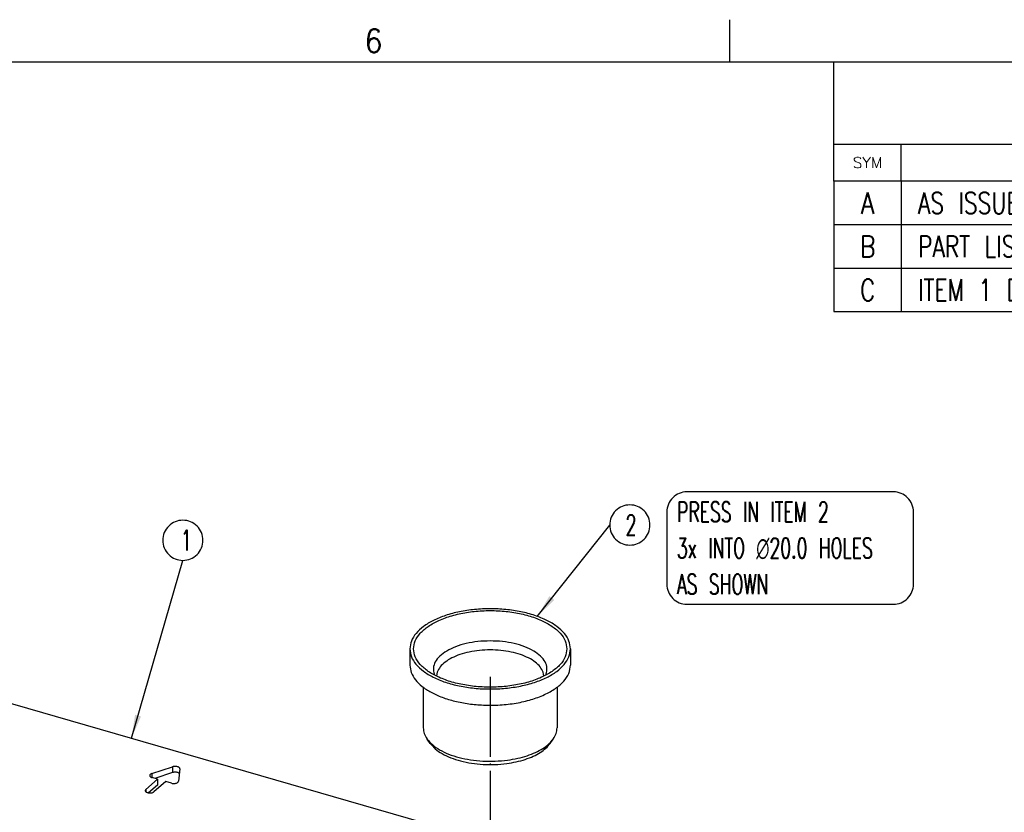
# Model space of a CAD drawing. Header units: inches. Extents: x 0 to 882, y 0 to 559.
# Tile 20 of 21: x 538 to 686, y 440 to 559. Entities that reach past the tile are written whole.
import ezdxf

# ---------------------------------------------------------------- set-up
doc = ezdxf.new("R2010")
doc.units = ezdxf.units.IN
doc.linetypes.add('DOT_CENTER', pattern=[14, 12, -1, 0, -1])
doc.layers.add('1', color=7, linetype='Continuous')
doc.styles.add('CONVERTER_11', font='txt.shx', dxfattribs={"width": 0.9})
doc.styles.add('CONVERTER_12', font='txt.shx', dxfattribs={"width": 0.63})
doc.styles.add('CONVERTER_14', font='txt.shx', dxfattribs={"width": 1.035})
doc.styles.add('CONVERTER_16', font='txt.shx', dxfattribs={"width": 0.81})
doc.styles.add('CONVERTER_17', font='txt.shx', dxfattribs={"width": 0.749})
doc.dimstyles.get("Standard").update_dxf_attribs({"dimtxt": 0.18, "dimasz": 0.18, "dimexe": 0.18, "dimexo": 0.0625, "dimgap": 0.09, "dimtad": 0, "dimtih": 1, "dimtoh": 1, "dimdec": 4, "dimzin": 0, "dimdsep": 46, "dimtxsty": 'Standard', "dimcen": 0.09, "dimadec": 0, "dimazin": 0, "dimtfac": 1, "dimtdec": 4, "dimtofl": 0, "dimtmove": 0, "dimatfit": 3, "dimfxl": 1, "dimtolj": 1, "dimtzin": 0, "dimarcsym": 0})

# ---------------------------------------------------------------- blocks, each defined once
blk = doc.blocks.new('E7018-24104', base_point=(183.18, 199.86))
at = {"color": 7, "linetype": 'Continuous'}
for p, q in [((492.11, 469.57), (682.32, 414.66)), ((558.2, 446.06), (561.31, 447.09)), ((561.31, 446.22), (558.65, 445.35)), ((562.4, 446.78), (562.17, 444.92)), ((562.31, 446.08), (562.25, 446.15)), ((557.3, 443.69), (559.07, 445.23)), ((559.07, 445.23), (558.24, 445.47)), ((560.29, 444.88), (558.52, 443.34)), ((559.07, 445.23), (559.07, 444.36)), ((561.12, 444.63), (560.29, 444.88)), ((557.56, 443.22), (557.56, 443.22)), ((559.07, 444.36), (557.72, 443.19))]:
    blk.add_line(p, q, dxfattribs=at)
at = {"color": 1, "linetype": 'Continuous'}
for p, q in [((558.2, 446.06), (558.2, 445.48)), ((561.31, 447.09), (561.31, 446.22)), ((557.3, 443.69), (557.3, 443.36))]:
    blk.add_line(p, q, dxfattribs=at)
at = {"color": 7, "linetype": 'Continuous'}
for points, knots in [([(558.2, 446.06), (558.14, 446.04), (558.03, 446), (557.91, 445.89), (557.87, 445.76), (557.93, 445.63), (558.06, 445.53), (558.17, 445.49), (558.24, 445.47)], [0, 0, 0, 0, 0.1903238, 0.3414056, 0.4628908, 0.5877605, 0.7457421, 0.9424923, 0.9424923, 0.9424923, 0.9424923]), ([(562.4, 446.78), (562.39, 446.81), (562.39, 446.88), (562.31, 446.98), (562.19, 447.05), (562.04, 447.11), (561.87, 447.14), (561.68, 447.15), (561.49, 447.14), (561.37, 447.11), (561.31, 447.09)], [0, 0, 0, 0, 0.097451, 0.210184, 0.348345, 0.511836, 0.694456, 0.886737, 1.077823, 1.257023, 1.257023, 1.257023, 1.257023]), ([(562.25, 446.15), (562.21, 446.17), (562.13, 446.22), (561.98, 446.26), (561.81, 446.28), (561.64, 446.28), (561.47, 446.27), (561.36, 446.24), (561.31, 446.22)], [0, 0, 0, 0, 0.1374825, 0.2936647, 0.4627006, 0.6371107, 0.8088035, 0.9699925, 0.9699925, 0.9699925, 0.9699925]), ([(561.12, 444.63), (561.2, 444.62), (561.35, 444.58), (561.58, 444.59), (561.8, 444.62), (561.98, 444.69), (562.12, 444.78), (562.16, 444.88), (562.17, 444.92)], [0, 0, 0, 0, 0.225313, 0.461506, 0.688559, 0.888403, 1.049898, 1.176842, 1.176842, 1.176842, 1.176842]), ([(557.3, 443.69), (557.28, 443.67), (557.23, 443.62), (557.2, 443.52), (557.23, 443.42), (557.31, 443.33), (557.42, 443.26), (557.51, 443.23), (557.56, 443.22)], [0, 0, 0, 0, 0.1096149, 0.2032875, 0.29696, 0.4065748, 0.5393483, 0.694624, 0.694624, 0.694624, 0.694624]), ([(557.56, 443.22), (557.62, 443.2), (557.73, 443.17), (557.91, 443.17), (558.09, 443.18), (558.25, 443.21), (558.4, 443.26), (558.48, 443.32), (558.52, 443.34)], [0, 0, 0, 0, 0.1724057, 0.3539668, 0.5355276, 0.7079326, 0.8632069, 0.9959794, 0.9959794, 0.9959794, 0.9959794])]:
    blk.add_open_spline(points, degree=3, knots=knots, dxfattribs=at)
blk = doc.blocks.new('21791-0S112_2', base_point=(596.78, 447.37))
at = {"color": 7, "linetype": 'Continuous'}
for p, q in [((596.78, 464.72), (596.78, 462.29)), ((620.78, 464.72), (620.78, 462.29)), ((600.87, 461.25), (600.77, 460.67)), ((616.79, 460.64), (616.68, 461.25)), ((598.78, 459.06), (598.78, 452.91)), ((618.78, 459), (618.78, 452.91)), ((599.82, 450.58), (599.35, 451.24)), ((617.73, 450.58), (618.21, 451.24))]:
    blk.add_line(p, q, dxfattribs=at)
at = {"color": 1, "linetype": 'Continuous'}
for p, q in [((600.41, 460.93), (600.46, 460.85)), ((617.08, 460.79), (617.14, 460.93))]:
    blk.add_line(p, q, dxfattribs=at)
at = {"color": 7, "linetype": 'Continuous'}
for points, knots in [([(620.78, 464.72), (620.73, 465.12), (620.63, 465.96), (619.86, 467.11), (618.73, 468.14), (617.22, 469.04), (615.4, 469.77), (613.33, 470.31), (611.1, 470.64), (608.78, 470.76), (606.45, 470.64), (604.22, 470.31), (602.15, 469.77), (600.34, 469.04), (598.83, 468.14), (597.69, 467.11), (596.93, 465.96), (596.83, 465.12), (596.78, 464.72)], [0, 0, 0, 0, 1.193035, 2.509543, 4.028008, 5.77552, 7.741098, 9.888552, 12.165414, 14.509333, 16.853253, 19.130115, 21.277568, 23.243146, 24.990658, 26.509123, 27.82563, 29.018665, 29.018665, 29.018665, 29.018665]), ([(620.23, 464.72), (620.17, 465.12), (620.06, 465.99), (619.23, 467.15), (618.01, 468.18), (616.39, 469.05), (614.46, 469.74), (612.28, 470.21), (609.96, 470.45), (607.59, 470.45), (605.27, 470.21), (603.1, 469.74), (601.17, 469.05), (599.55, 468.18), (598.32, 467.15), (597.52, 465.99), (597.24, 464.72), (597.52, 463.45), (598.32, 462.29), (599.55, 461.26), (601.17, 460.39), (603.1, 459.7), (605.27, 459.22), (607.59, 458.98), (609.96, 458.98), (612.28, 459.22), (614.46, 459.7), (616.39, 460.39), (618.01, 461.26), (619.23, 462.29), (620.06, 463.45), (620.17, 464.31), (620.23, 464.72)], [0, 0, 0, 0, 1.216308, 2.573811, 4.157096, 5.989179, 8.049546, 10.28983, 12.64441, 15.038112, 17.392691, 19.632976, 21.693342, 23.525426, 25.108711, 26.466214, 27.682522, 28.89883, 30.256333, 31.839617, 33.671702, 35.732067, 37.972352, 40.326932, 42.720634, 45.075213, 47.315498, 49.375864, 51.207948, 52.791233, 54.148735, 55.365044, 55.365044, 55.365044, 55.365044]), ([(596.78, 464.72), (596.83, 464.32), (596.93, 463.48), (597.69, 462.33), (598.82, 461.3), (600.32, 460.41), (602.14, 459.67), (604.19, 459.13), (606.42, 458.8), (608.74, 458.68), (611.06, 458.79), (613.29, 459.12), (615.36, 459.65), (617.17, 460.39), (618.71, 461.25), (619.48, 462.03), (619.84, 462.39)], [0, 0, 0, 0, 1.190708, 2.504227, 4.01875, 5.761424, 7.721532, 9.863259, 12.134569, 14.473551, 16.813563, 19.087891, 21.234408, 23.200692, 24.950317, 26.471633, 26.471633, 26.471633, 26.471633]), ([(619.84, 462.39), (620.11, 462.76), (620.63, 463.45), (620.73, 464.31), (620.78, 464.72)], [0, 0, 0, 0, 1.337499, 2.54684, 2.54684, 2.54684, 2.54684]), ([(596.78, 462.29), (596.82, 461.91), (596.91, 461.12), (597.6, 460.03), (598.62, 459.03), (599.98, 458.16), (601.64, 457.43), (603.53, 456.86), (605.6, 456.46), (607.04, 456.36), (607.77, 456.31)], [0, 0, 0, 0, 1.127957, 2.361677, 3.771464, 5.385467, 7.199363, 9.186703, 11.306339, 13.507696, 13.507696, 13.507696, 13.507696]), ([(607.77, 456.31), (608.6, 456.3), (610.24, 456.28), (612.63, 456.57), (614.87, 457.07), (616.85, 457.8), (618.51, 458.71), (619.76, 459.78), (620.61, 460.98), (620.72, 461.87), (620.78, 462.29)], [0, 0, 0, 0, 2.47708, 4.907232, 7.215102, 9.33537, 11.220461, 12.851182, 14.252405, 15.510768, 15.510768, 15.510768, 15.510768]), ([(598.78, 452.91), (598.8, 452.62), (598.86, 452.02), (599.18, 451.51), (599.35, 451.24)], [0, 0, 0, 0, 0.857684, 1.783636, 1.783636, 1.783636, 1.783636]), ([(618.21, 451.24), (618.37, 451.51), (618.69, 452.02), (618.75, 452.62), (618.78, 452.91)], [0, 0, 0, 0, 0.925948, 1.783629, 1.783629, 1.783629, 1.783629]), ([(599.35, 451.24), (599.6, 450.95), (600.13, 450.32), (601.25, 449.58), (602.59, 448.94), (604.15, 448.45), (605.86, 448.1), (607.67, 447.91), (609.52, 447.89), (610.75, 448.02), (611.37, 448.08)], [0, 0, 0, 0, 1.151783, 2.473253, 3.964651, 5.606221, 7.364905, 9.199054, 11.062069, 12.905557, 12.905557, 12.905557, 12.905557]), ([(599.82, 450.58), (600.06, 450.3), (600.56, 449.7), (601.63, 449), (602.9, 448.39), (604.38, 447.92), (606.01, 447.59), (607.73, 447.41), (609.49, 447.39), (610.65, 447.51), (611.24, 447.57)], [0, 0, 0, 0, 1.094194, 2.349591, 3.76642, 5.325912, 6.996663, 8.739106, 10.508972, 12.260286, 12.260286, 12.260286, 12.260286]), ([(611.24, 447.57), (611.72, 447.65), (612.66, 447.8), (614, 448.17), (615.2, 448.63), (616.24, 449.19), (617.11, 449.82), (617.53, 450.33), (617.73, 450.58)], [0, 0, 0, 0, 1.466543, 2.85883, 4.154033, 5.335138, 6.393473, 7.332184, 7.332184, 7.332184, 7.332184]), ([(611.37, 448.08), (611.87, 448.16), (612.87, 448.32), (614.27, 448.71), (615.54, 449.2), (616.63, 449.79), (617.55, 450.45), (617.99, 450.99), (618.21, 451.24)], [0, 0, 0, 0, 1.543734, 3.009303, 4.372678, 5.61595, 6.729988, 7.718107, 7.718107, 7.718107, 7.718107])]:
    blk.add_open_spline(points, degree=3, knots=knots, dxfattribs=at)
at = {"color": 1, "linetype": 'Continuous'}
for points, knots in [([(608.78, 465.91), (608.16, 465.89), (606.96, 465.86), (605.22, 465.56), (603.65, 465.09), (602.31, 464.47), (601.25, 463.71), (600.55, 462.84), (600.2, 461.86), (600.34, 461.24), (600.41, 460.93)], [0, 0, 0, 0, 1.840955, 3.617054, 5.269114, 6.750037, 8.033187, 9.12487, 10.081023, 11.011533, 11.011533, 11.011533, 11.011533]), ([(617.14, 460.93), (617.21, 461.24), (617.35, 461.86), (617.01, 462.84), (616.3, 463.71), (615.25, 464.47), (613.91, 465.09), (612.33, 465.56), (610.6, 465.86), (609.39, 465.89), (608.78, 465.91)], [0, 0, 0, 0, 0.930512, 1.886665, 2.97835, 4.261501, 5.742425, 7.394488, 9.170589, 11.011548, 11.011548, 11.011548, 11.011548]), ([(616.68, 461.25), (616.55, 461.52), (616.27, 462.09), (615.49, 462.79), (614.49, 463.41), (613.27, 463.91), (611.87, 464.28), (610.35, 464.51), (608.78, 464.59), (607.2, 464.51), (605.68, 464.28), (604.29, 463.91), (603.06, 463.41), (602.06, 462.79), (601.28, 462.09), (601, 461.52), (600.87, 461.25)], [0, 0, 0, 0, 0.882581, 1.900956, 3.076976, 4.404539, 5.859088, 7.404209, 8.996322, 10.588434, 12.133557, 13.588109, 14.915676, 16.0917, 17.110079, 17.992663, 17.992663, 17.992663, 17.992663])]:
    blk.add_open_spline(points, degree=3, knots=knots, dxfattribs=at)
at = {"layer": '1', "color": 1, "linetype": 'DOT_CENTER'}
blk.add_line((608.78, 460.56), (608.78, 426.98), dxfattribs=at)
blk = doc.blocks.new('bushings_interface', base_point=(311.01, 248.05))
blk.add_blockref('21791-0S112_2', (596.78, 447.37))
blk = doc.blocks.new('smallparts', base_point=(209.55, 150.02))
blk.add_blockref('bushings_interface', (311.01, 248.05))
blk = doc.blocks.new('E7018-64104_wpi_small_stiffener_assy', base_point=(183.18, 150.02))
for name, p in [('E7018-24104', (183.18, 199.86)), ('smallparts', (209.55, 150.02))]:
    blk.add_blockref(name, p)
blk = doc.blocks.new('Revision_Block', base_point=(660.16, 540.21))
at = {"color": 4, "linetype": 'Continuous'}
for p, q in [((660.16, 534.66), (660.16, 540.21)), ((670.21, 534.66), (670.21, 540.21)), ((857.25, 534.66), (660.16, 534.66)), ((660.16, 534.66), (660.16, 528.16)), ((670.21, 534.66), (670.21, 528.16)), ((660.16, 528.16), (857.25, 528.16)), ((660.16, 528.16), (660.16, 521.66)), ((670.21, 528.16), (670.21, 521.66)), ((660.16, 521.66), (857.25, 521.66)), ((660.16, 521.66), (660.16, 515.16)), ((670.21, 521.66), (670.21, 515.16)), ((660.16, 515.16), (857.25, 515.16))]:
    blk.add_line(p, q, dxfattribs=at)
at = {"color": 4, "insert": (665.19, 537.43), "char_height": 1.6, "attachment_point": 5, "line_spacing_factor": 1.12545, "style": 'CONVERTER_14'}
blk.add_mtext('SYM', dxfattribs=at)
at = {"color": 3, "char_height": 3.2, "line_spacing_factor": 1.020408}
for s, insert, attachment_point, style in [('A', (665.19, 532.98), 2, 'CONVERTER_16'), ('AS ISSUED', (672.71, 532.98), 1, 'CONVERTER_17'), ('B', (665.19, 526.48), 2, 'CONVERTER_16'), ('PART LIST ERROR -ITEM16 - E6978-49310', (672.71, 526.48), 1, 'CONVERTER_17'), ('C', (665.19, 519.98), 2, 'CONVERTER_16'), ('ITEM 1 DESIGN CHANGED ( HOLSE ADDED 4x)', (672.71, 519.98), 1, 'CONVERTER_17')]:
    blk.add_mtext(s, dxfattribs=dict(at, insert=insert, attachment_point=attachment_point, style=style))
blk = doc.blocks.new('Drawing_Grid_Zones', base_point=(6.35, 6.35))
at = {"layer": '1', "color": 4, "linetype": 'Continuous'}
blk.add_line((644.525, 558.8), (644.525, 552.45), dxfattribs=at)
at = {"layer": '1', "color": 4, "insert": (591.34375, 555.625), "char_height": 3.5, "attachment_point": 5, "line_spacing_factor": 1.080432, "style": 'CONVERTER_11'}
blk.add_mtext('6', dxfattribs=at)
blk = doc.blocks.new('D_Size_Verigy_Frame', base_point=(6.35, 6.35))
at = {"color": 7, "linetype": 'Continuous'}
for q in [(660.16, 552.45), (857.25, 540.21)]:
    blk.add_line((660.16, 540.21), q, dxfattribs=at)
at = {"layer": '1', "color": 7, "linetype": 'Continuous'}
blk.add_line((854.25, 552.45), (9.35, 552.45), dxfattribs=at)
at = {"layer": '1'}
for name, p in [('Drawing_Grid_Zones', (6.35, 6.35)), ('Revision_Block', (660.16, 540.21))]:
    blk.add_blockref(name, p, dxfattribs=at)
blk = doc.blocks.new('gen1', base_point=(419, 242))
at = {"layer": '1', "color": 1}
for points in [[(638.18, 471.39), (669.04, 471.39, 0.414214), (672.04, 474.39), (672.04, 485.19, 0.414214), (669.04, 488.19), (638.18, 488.19, 0.414214), (635.18, 485.19), (635.18, 474.39, 0.414214)], [(629.65, 480.24), (629.65, 480.24, 0.414214), (632.65, 483.24), (632.65, 483.24, 0.414214), (629.65, 486.24), (629.65, 486.24, 0.414214), (626.65, 483.24), (626.65, 483.24, 0.414214)], [(562.84, 477.95), (562.84, 477.95, 0.414214), (565.84, 480.95), (565.84, 480.95, 0.414214), (562.84, 483.95), (562.84, 483.95, 0.414214), (559.84, 480.95), (559.84, 480.95, 0.414214)]]:
    blk.add_lwpolyline(points, format="xyb", close=True, dxfattribs=at)
at = {"layer": '1', "color": 3}
for points in [[(617.63, 472.6), (618.36, 472.03), (615.82, 469.57)], [(555.7, 454.86), (556.58, 454.61), (555.17, 451.37)]]:
    blk.add_solid(points, dxfattribs=at)
blk.add_blockref('E7018-64104_wpi_small_stiffener_assy', (183.18, 150.02))
at = {"layer": '1', "color": 1, "style": 'CONVERTER_12', "width": 0.63}
for s, p in [('2', (629.02, 481.74)), ('1', (562.53, 479.45))]:
    blk.add_text(s, height=3, dxfattribs=at).set_placement(p)
at = {"layer": '1', "color": 1, "insert": (636.68, 472.89), "char_height": 3, "attachment_point": 7, "line_spacing_factor": 1.080432, "style": 'CONVERTER_12'}
blk.add_mtext('PRESS IN ITEM 2\\P3x INTO {\\Fgdt;n}20.0 HOLES\\PAS SHOWN', dxfattribs=at)
at = {"layer": '1', "color": 3, "linetype": 'Continuous', "has_arrowhead": 0}
for points in [[(615.82, 469.57), (626.65, 483.24)], [(555.17, 451.37), (562.84, 477.95)]]:
    blk.add_leader(points, dimstyle='Standard', dxfattribs=at)
blk = doc.blocks.new('1')
for name, p in [('D_Size_Verigy_Frame', (6.35, 6.35)), ('gen1', (419, 242))]:
    blk.add_blockref(name, p)

msp = doc.modelspace()

# ---------------------------------------------------------------- block references
at = {"layer": '1'}
msp.add_blockref('1', (0, 0), dxfattribs=at)

doc.saveas('drawing.dxf')
